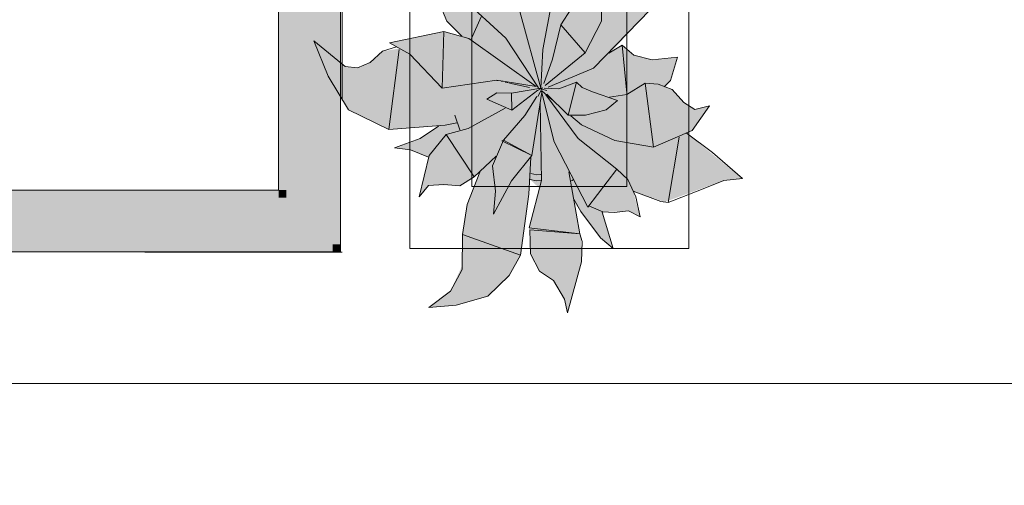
# Model space of a CAD drawing. Header units: millimetres. Extents: x -14761 to 157739, y -22400 to 107990.
# Tile 118 of 190: x 73444 to 75034, y 53836 to 54588. Entities that reach past the tile are written whole.
import ezdxf

# ---------------------------------------------------------------- set-up
doc = ezdxf.new("R2010")
doc.units = ezdxf.units.MM
doc.header["$MEASUREMENT"] = 0
doc.linetypes.add('Штриховая', pattern=[564.444447, 282.222223, -282.222223])
for name, color, linetype in [('Интерьер - Мебель', 7, 'Continuous'), ('Конструктив - стены бассейнов жб нов', 7, 'Continuous'), ('Элемент Модели - Зона', 7, 'Continuous'), ('Элемент Модели - Оси', 7, 'Continuous')]:
    doc.layers.add(name, color=color, linetype=linetype)

msp = doc.modelspace()

# ---------------------------------------------------------------- hatches: boundary and pattern name
at = {"layer": 'Интерьер - Мебель', "linetype": 'Continuous', "lineweight": 0, "true_color": 0xffffff}
msp.add_hatch(color=7, dxfattribs=at).paths.add_polyline_path([(73918.8, 54553.8), (73942.2, 54496.6), (73974.8, 54442.3), (74040.2, 54410.4), (74120.1, 54415.8), (74092.4, 54397), (74049.3, 54380.9), (74075.2, 54377.3), (74103.8, 54365.7), (74088.7, 54301.5), (74104.2, 54320.1), (74147, 54319.9), (74154.6, 54319.2), (74178, 54333.6), (74186.9, 54341.6), (74166.4, 54287.7), (74159.9, 54246.9), (74158.5, 54190.8), (74139.5, 54149.1), (74104.7, 54122.6), (74148.5, 54126.4), (74199.8, 54141.2), (74234.4, 54174.4), (74252.4, 54207.5), (74268.1, 54329.3), (74283.4, 54315.4), (74266.8, 54251.3), (74268.8, 54209.3), (74283.1, 54181.5), (74305.8, 54166.6), (74323.4, 54136.5), (74328.2, 54114.2), (74351, 54196.5), (74350.3, 54235.4), (74339.6, 54291.9), (74378.2, 54240.1), (74402.2, 54218), (74385.3, 54277.3), (74415.2, 54277.5), (74426.8, 54278.7), (74445.5, 54269.4), (74434.4, 54310.8), (74485, 54293.1), (74580.7, 54328.1), (74610.8, 54330.9), (74520.2, 54404.8), (74529.9, 54408.9), (74557.7, 54448.5), (74533.8, 54442.5), (74516.1, 54453.9), (74497.6, 54475.2), (74486.2, 54479.3), (74494.5, 54489.6), (74505.9, 54527.3), (74465, 54522.7), (74435.5, 54530.3), (74416.7, 54546.4), (74398, 54534.7), (74461.7, 54603.5), (74477.5, 54627.3), (74492.7, 54673.1), (74486.9, 54732.6), (74491.7, 54781.8), (74506.2, 54805.2), (74444.4, 54768.3), (74418.8, 54712.4), (74396.9, 54703.7), (74392, 54691), (74377, 54738.2), (74378.2, 54713), (74370.6, 54683.3), (74347.7, 54666), (74344.3, 54695.4), (74325.2, 54745.5), (74283.2, 54798.4), (74294.7, 54751), (74289.6, 54710.2), (74273.2, 54688.8), (74269.4, 54693.5), (74258.7, 54672.8), (74252, 54606.9), (74241.8, 54647.1), (74216.7, 54705.6), (74156.6, 54725.5), (74122, 54757), (74128.2, 54721.5), (74129.6, 54675.9), (74145.4, 54635), (74159.9, 54621.2), (74118.9, 54635), (74122.4, 54612.3), (74133.7, 54585.2), (74157.6, 54561), (74129, 54568.4), (74040.8, 54550.3), (74057.4, 54541.2), (74029.8, 54536.6), (74020, 54527.5), (74003.6, 54515.7), (73989.5, 54510), (73969.6, 54512.2)])
at = {"layer": 'Конструктив - стены бассейнов жб нов', "linetype": 'Continuous', "lineweight": 0, "true_color": 0x000000}
for points in [[(73874.5, 54312.5), (73874.5, 59730), (73862, 59730), (73862, 54312.5)], [(73949.5, 54300), (73949.5, 59730), (73874.5, 59730), (73874.5, 54300)], [(73962, 59730), (73949.5, 59730), (73949.5, 54225), (73962, 54225)], [(73862, 54312.5), (69125, 54312.5), (69125, 54300), (73862, 54300)], [(73862, 54300), (73874.5, 54300), (73862, 54312.5)], [(73862, 54312.5), (73874.5, 54300), (73874.5, 54312.5)], [(72300.1, 54300), (72300.1, 54225), (73874.5, 54225), (73874.5, 54300)], [(73874.5, 54225), (73949.5, 54225), (73874.5, 54300)], [(73874.5, 54300), (73949.5, 54225), (73949.5, 54300)], [(72300.1, 54225), (72300.1, 54212.5), (73949.5, 54212.5), (73949.5, 54225)], [(73949.5, 54212.5), (73962, 54212.5), (73949.5, 54225)], [(73962, 54225), (73949.5, 54225), (73962, 54212.5)]]:
    msp.add_hatch(color=18, dxfattribs=at).paths.add_polyline_path(points)

# ---------------------------------------------------------------- linework, layer by layer
at = {"layer": 'Интерьер - Мебель', "color": 7, "linetype": 'Continuous', "lineweight": 15}
for p, q in [((74074.1, 55718.1), (74074.1, 54218.1)), ((74524.1, 54218.1), (74524.1, 55718.1)), ((74174.1, 55618.1), (74174.1, 54318.1)), ((74424.1, 54318.1), (74424.1, 55618.1)), ((74145.4, 54635), (74228.9, 54557.8)), ((74145.4, 54635), (74228.9, 54557.8)), ((74383.3, 54585.2), (74384.2, 54633.1)), ((74383.3, 54585.2), (74384.2, 54633.1)), ((74122.4, 54612.3), (74133.7, 54585.2)), ((74122.4, 54612.3), (74133.7, 54585.2)), ((74288.6, 54539.4), (74303.5, 54619.2)), ((74288.6, 54539.4), (74303.5, 54619.2)), ((74317.6, 54579.4), (74334.4, 54605.3)), ((74317.6, 54579.4), (74334.4, 54605.3)), ((74173.2, 54557.3), (74189.2, 54592.1)), ((74173.2, 54557.3), (74189.2, 54592.1)), ((74251.7, 54600.9), (74285.3, 54477)), ((74251.7, 54600.9), (74285.3, 54477)), ((74370.3, 54509.4), (74461.7, 54603.5)), ((74370.3, 54509.4), (74461.7, 54603.5)), ((74133.7, 54585.2), (74157.6, 54561)), ((74133.7, 54585.2), (74157.6, 54561)), ((74304.4, 54524.1), (74317.6, 54579.4)), ((74304.4, 54524.1), (74317.6, 54579.4)), ((74317.6, 54579.4), (74356.7, 54534)), ((74317.6, 54579.4), (74356.7, 54534)), ((74356.7, 54534), (74383.3, 54585.2)), ((74356.7, 54534), (74383.3, 54585.2)), ((74040.8, 54550.3), (74129, 54568.4)), ((74040.8, 54550.3), (74129, 54568.4)), ((74126.3, 54477.2), (74129, 54568.4)), ((74126.3, 54477.2), (74129, 54568.4)), ((74129, 54568.4), (74169, 54557.3)), ((74129, 54568.4), (74169, 54557.3)), ((74169, 54557.3), (74277.7, 54479.7)), ((74169, 54557.3), (74277.7, 54479.7)), ((74228.9, 54557.8), (74281.6, 54477.7)), ((74228.9, 54557.8), (74281.6, 54477.7)), ((73918.8, 54553.8), (73942.2, 54496.6)), ((73918.8, 54553.8), (73969.6, 54512.2)), ((73918.8, 54553.8), (73942.2, 54496.6)), ((73918.8, 54553.8), (73969.6, 54512.2)), ((74029.8, 54536.6), (74052.6, 54543.9)), ((74029.8, 54536.6), (74052.6, 54543.9)), ((74040.8, 54550.3), (74074, 54532)), ((74040.8, 54550.3), (74074, 54532)), ((74395.4, 54533.8), (74416.7, 54546.4)), ((74395.4, 54533.8), (74416.7, 54546.4)), ((74416.7, 54546.4), (74424, 54469.2)), ((74416.7, 54546.4), (74435.5, 54530.3)), ((74416.7, 54546.4), (74424, 54469.2)), ((74416.7, 54546.4), (74435.5, 54530.3)), ((74010.1, 54518.3), (74029.8, 54536.6)), ((74010.1, 54518.3), (74029.8, 54536.6)), ((74040.2, 54410.4), (74056.5, 54539.4)), ((74040.2, 54410.4), (74056.5, 54539.4)), ((74074, 54532), (74126.3, 54477.2)), ((74074, 54532), (74126.3, 54477.2)), ((74285.3, 54477), (74288.6, 54539.4)), ((74285.3, 54477), (74288.6, 54539.4)), ((74292.5, 54481.3), (74356.7, 54534)), ((74292.5, 54481.3), (74356.7, 54534)), ((74397.1, 54537.5), (74398, 54534.7)), ((74397.1, 54537.5), (74398, 54534.7)), ((74435.5, 54530.3), (74465, 54522.7)), ((74435.5, 54530.3), (74465, 54522.7)), ((74465, 54522.7), (74505.9, 54527.3)), ((74465, 54522.7), (74505.9, 54527.3)), ((74494.5, 54489.6), (74505.9, 54527.3)), ((74494.5, 54489.6), (74505.9, 54527.3)), ((73969.6, 54512.2), (73989.5, 54510)), ((73969.6, 54512.2), (73989.5, 54510)), ((73989.5, 54510), (74010.1, 54518.3)), ((73989.5, 54510), (74010.1, 54518.3)), ((74290.4, 54484.5), (74304.4, 54524.1)), ((74290.4, 54484.5), (74304.4, 54524.1)), ((74297.2, 54478.6), (74370.3, 54509.4)), ((74297.2, 54478.6), (74370.3, 54509.4)), ((73942.2, 54496.6), (73974.8, 54442.3)), ((73942.2, 54496.6), (73974.8, 54442.3)), ((74126.3, 54477.2), (74214.1, 54490)), ((74126.3, 54477.2), (74214.1, 54490)), ((74214.1, 54490), (74277.7, 54479.7)), ((74214.1, 54490), (74277.7, 54479.7)), ((74214.6, 54489.7), (74215.7, 54489.5)), ((74214.6, 54489.7), (74215.7, 54489.5)), ((74221.3, 54488.3), (74223.5, 54487.8)), ((74221.3, 54488.3), (74223.5, 54487.8)), ((74228, 54486.8), (74232.4, 54485.8)), ((74228, 54486.8), (74232.4, 54485.8)), ((74234.7, 54485.4), (74267, 54478.3)), ((74234.7, 54485.4), (74267, 54478.3)), ((74280.4, 54463.6), (74287.9, 54477.5)), ((74280.4, 54463.6), (74287.9, 54477.5)), ((74281.3, 54473.9), (74287.9, 54477.5)), ((74281.3, 54473.9), (74287.9, 54477.5)), ((74314.7, 54476.2), (74343, 54487)), ((74314.7, 54476.2), (74343, 54487)), ((74329.5, 54433.3), (74343, 54487)), ((74329.5, 54433.3), (74343, 54487)), ((74343, 54487), (74352, 54478)), ((74343, 54487), (74352, 54478)), ((74352, 54478), (74368.7, 54471.4)), ((74352, 54478), (74368.7, 54471.4)), ((74424, 54467), (74453.6, 54485)), ((74424, 54467), (74453.6, 54485)), ((74453.6, 54485), (74467.4, 54382)), ((74453.6, 54485), (74474.9, 54483.3)), ((74453.6, 54485), (74467.4, 54382)), ((74453.6, 54485), (74474.9, 54483.3)), ((74474.9, 54483.3), (74497.6, 54475.2)), ((74474.9, 54483.3), (74497.6, 54475.2)), ((74484.5, 54479.3), (74494.5, 54489.6)), ((74484.5, 54479.3), (74494.5, 54489.6)), ((74198.4, 54459.4), (74214.3, 54469.6)), ((74198.4, 54459.4), (74214.3, 54469.6)), ((74214.3, 54469.6), (74238.2, 54468.8)), ((74214.3, 54469.6), (74238.2, 54468.8)), ((74238.2, 54468.8), (74285.3, 54477)), ((74238.2, 54468.8), (74285.3, 54477)), ((74238.2, 54468.8), (74238.5, 54441.6)), ((74238.2, 54468.8), (74238.5, 54441.6)), ((74238.5, 54441.6), (74280.7, 54473.6)), ((74238.5, 54441.6), (74280.7, 54473.6)), ((74259.8, 54433.1), (74279, 54463.4)), ((74259.8, 54433.1), (74279, 54463.4)), ((74270.9, 54368.5), (74286.8, 54470.5)), ((74270.9, 54368.5), (74286.8, 54470.5)), ((74282.4, 54476.5), (74284.7, 54476)), ((74282.4, 54476.5), (74284.7, 54476)), ((74284.2, 54476.2), (74285.3, 54477)), ((74284.2, 54476.2), (74285.3, 54477)), ((74286.7, 54471.5), (74306.7, 54390.2)), ((74286.7, 54471.5), (74306.7, 54390.2)), ((74287, 54475.4), (74294.9, 54473.5)), ((74287, 54475.4), (74294.9, 54473.5)), ((74287, 54472.7), (74303.9, 54458.2)), ((74287, 54472.7), (74303.9, 54458.2)), ((74290.7, 54476.9), (74314.7, 54476.2)), ((74290.7, 54476.9), (74314.7, 54476.2)), ((74293.4, 54466.3), (74345.9, 54395.9)), ((74293.4, 54466.3), (74345.9, 54395.9)), ((74295.1, 54467.4), (74329.5, 54433.3)), ((74295.1, 54467.4), (74329.5, 54433.3)), ((74368.7, 54471.4), (74409.4, 54457.2)), ((74368.7, 54471.4), (74409.4, 54457.2)), ((74396.5, 54462.7), (74424, 54467)), ((74396.5, 54462.7), (74424, 54467)), ((74497.6, 54475.2), (74516.1, 54453.9)), ((74497.6, 54475.2), (74516.1, 54453.9)), ((74198.4, 54459.4), (74238.5, 54441.6)), ((74198.4, 54459.4), (74238.5, 54441.6)), ((74284.5, 54452.7), (74286.6, 54327.7)), ((74284.5, 54452.7), (74286.6, 54327.7)), ((74390.8, 54442.3), (74409.4, 54457.2)), ((74390.8, 54442.3), (74409.4, 54457.2)), ((74516.1, 54453.9), (74533.8, 54442.5)), ((74516.1, 54453.9), (74533.8, 54442.5)), ((74529.9, 54408.9), (74557.7, 54448.5)), ((74529.9, 54408.9), (74557.7, 54448.5)), ((74533.8, 54442.5), (74557.7, 54448.5)), ((74533.8, 54442.5), (74557.7, 54448.5)), ((73974.8, 54442.3), (74040.2, 54410.4)), ((73974.8, 54442.3), (74040.2, 54410.4)), ((74146.5, 54433.4), (74154.7, 54409.6)), ((74146.5, 54433.4), (74154.7, 54409.6)), ((74168.1, 54412.2), (74228, 54444.8)), ((74168.1, 54412.2), (74228, 54444.8)), ((74225.2, 54393), (74259.8, 54433.1)), ((74225.2, 54393), (74259.8, 54433.1)), ((74329.5, 54433.3), (74357.3, 54433.7)), ((74329.5, 54433.3), (74357.3, 54433.7)), ((74334, 54432.4), (74350.9, 54418)), ((74334, 54432.4), (74350.9, 54418)), ((74357.3, 54433.7), (74390.8, 54442.3)), ((74357.3, 54433.7), (74390.8, 54442.3)), ((74040.2, 54410.4), (74130.7, 54417.3)), ((74040.2, 54410.4), (74130.7, 54417.3)), ((74090.7, 54395.9), (74120.1, 54415.8)), ((74090.7, 54395.9), (74120.1, 54415.8)), ((74130.7, 54417.3), (74149.8, 54421.2)), ((74130.7, 54417.3), (74149.8, 54421.2)), ((74350.9, 54418), (74405.1, 54392.8)), ((74350.9, 54418), (74405.1, 54392.8)), ((74105, 54368.1), (74132.5, 54402.5)), ((74105, 54368.1), (74132.5, 54402.5)), ((74132.5, 54402.5), (74168.1, 54412.2)), ((74132.5, 54402.5), (74168.1, 54412.2)), ((74132.5, 54402.5), (74178, 54333.6)), ((74132.5, 54402.5), (74178, 54333.6)), ((74467.4, 54382), (74529.9, 54408.9)), ((74467.4, 54382), (74529.9, 54408.9)), ((74520.2, 54404.8), (74562.6, 54373.4)), ((74520.2, 54404.8), (74562.6, 54373.4)), ((74049.3, 54380.9), (74090.7, 54395.9)), ((74049.3, 54380.9), (74090.7, 54395.9)), ((74207.6, 54351.6), (74225.2, 54393)), ((74207.6, 54351.6), (74225.2, 54393)), ((74222.6, 54392.2), (74225.2, 54393)), ((74222.6, 54392.2), (74225.2, 54393)), ((74222.6, 54392.2), (74270.9, 54368.5)), ((74222.6, 54392.2), (74270.9, 54368.5)), ((74225.2, 54393), (74270.9, 54368.5)), ((74225.2, 54393), (74270.9, 54368.5)), ((74306.7, 54390.2), (74361.3, 54285)), ((74306.7, 54390.2), (74361.3, 54285)), ((74345.9, 54395.9), (74408.2, 54346)), ((74345.9, 54395.9), (74408.2, 54346)), ((74405.1, 54392.8), (74467.4, 54382)), ((74405.1, 54392.8), (74467.4, 54382)), ((74490.8, 54292.4), (74508.9, 54397.7)), ((74490.8, 54292.4), (74508.9, 54397.7)), ((74049.3, 54380.9), (74075.2, 54377.3)), ((74049.3, 54380.9), (74075.2, 54377.3)), ((74075.2, 54377.3), (74103.8, 54365.7)), ((74075.2, 54377.3), (74103.8, 54365.7)), ((74088.7, 54301.5), (74105, 54368.1)), ((74088.7, 54301.5), (74105, 54368.1)), ((74178, 54333.6), (74213.4, 54367.5)), ((74178, 54333.6), (74213.4, 54367.5)), ((74237.9, 54327.2), (74270.9, 54368.5)), ((74237.9, 54327.2), (74270.9, 54368.5)), ((74562.6, 54373.4), (74610.8, 54330.9)), ((74562.6, 54373.4), (74610.8, 54330.9)), ((74207.6, 54351.6), (74212.2, 54310.5)), ((74207.6, 54351.6), (74212.2, 54310.5)), ((74266.2, 54305.6), (74269.4, 54365.6)), ((74266.2, 54305.6), (74269.4, 54365.6)), ((74166.6, 54289), (74186.9, 54341.6)), ((74166.6, 54289), (74186.9, 54341.6)), ((74269.4, 54339.1), (74278.7, 54337.3)), ((74269.4, 54339.1), (74278.7, 54337.3)), ((74278.7, 54337.3), (74285.2, 54337.7)), ((74278.7, 54337.3), (74285.2, 54337.7)), ((74330.8, 54342.2), (74348.3, 54241.6)), ((74330.8, 54342.2), (74348.3, 54241.6)), ((74361.3, 54285), (74408.2, 54346)), ((74361.3, 54285), (74408.2, 54346)), ((74408.2, 54346), (74425.7, 54329.5)), ((74408.2, 54346), (74425.7, 54329.5)), ((74088.7, 54301.5), (74104.2, 54320.1)), ((74088.7, 54301.5), (74104.2, 54320.1)), ((74104.2, 54320.1), (74129, 54321.3)), ((74104.2, 54320.1), (74129, 54321.3)), ((74129, 54321.3), (74154.6, 54319.2)), ((74129, 54321.3), (74154.6, 54319.2)), ((74154.6, 54319.2), (74178, 54333.6)), ((74154.6, 54319.2), (74178, 54333.6)), ((74209, 54273.6), (74237.9, 54327.2)), ((74209, 54273.6), (74237.9, 54327.2)), ((74266.8, 54251.3), (74286.6, 54327.7)), ((74266.8, 54251.3), (74286.6, 54327.7)), ((74268.1, 54329.3), (74278.2, 54327.2)), ((74268.1, 54329.3), (74278.2, 54327.2)), ((74278.2, 54327.2), (74286, 54327.7)), ((74278.2, 54327.2), (74286, 54327.7)), ((74335.1, 54327.5), (74337.4, 54329)), ((74335.1, 54327.5), (74337.4, 54329)), ((74425.7, 54329.5), (74438.7, 54301.3)), ((74425.7, 54329.5), (74438.7, 54301.3)), ((74544.9, 54313.2), (74580.7, 54328.1)), ((74544.9, 54313.2), (74580.7, 54328.1)), ((74580.7, 54328.1), (74610.8, 54330.9)), ((74580.7, 54328.1), (74610.8, 54330.9)), ((74174.1, 54318.1), (74424.1, 54318.1)), ((74209, 54273.6), (74212.2, 54310.5)), ((74209, 54273.6), (74212.2, 54310.5)), ((74252.4, 54207.5), (74266.2, 54305.6)), ((74252.4, 54207.5), (74266.2, 54305.6)), ((74434.4, 54310.8), (74479.3, 54293.8)), ((74434.4, 54310.8), (74479.3, 54293.8)), ((74490.8, 54292.4), (74544.9, 54313.2)), ((74490.8, 54292.4), (74544.9, 54313.2)), ((74158.9, 54240.5), (74166.6, 54289)), ((74158.9, 54240.5), (74166.6, 54289)), ((74338.9, 54298), (74350.2, 54278)), ((74338.9, 54298), (74350.2, 54278)), ((74362.9, 54287), (74385.3, 54277.3)), ((74362.9, 54287), (74385.3, 54277.3)), ((74438.7, 54301.3), (74445.5, 54269.4)), ((74438.7, 54301.3), (74445.5, 54269.4)), ((74479.3, 54293.8), (74490.8, 54292.4)), ((74479.3, 54293.8), (74490.8, 54292.4)), ((74350.2, 54278), (74381.7, 54235.3)), ((74350.2, 54278), (74381.7, 54235.3)), ((74384.6, 54276.7), (74402.2, 54218)), ((74384.6, 54276.7), (74402.2, 54218)), ((74385.3, 54277.3), (74403.6, 54276.4)), ((74385.3, 54277.3), (74403.6, 54276.4)), ((74403.6, 54276.4), (74426.8, 54278.7)), ((74403.6, 54276.4), (74426.8, 54278.7)), ((74426.8, 54278.7), (74445.5, 54269.4)), ((74426.8, 54278.7), (74445.5, 54269.4)), ((74158.5, 54184.2), (74158.9, 54240.5)), ((74158.5, 54184.2), (74158.9, 54240.5)), ((74158.9, 54240.5), (74252.4, 54207.5)), ((74158.9, 54240.5), (74252.4, 54207.5)), ((74266.8, 54251.3), (74343.9, 54242.1)), ((74266.8, 54251.3), (74343.9, 54242.1)), ((74267.4, 54248.1), (74268.8, 54209.3)), ((74267.4, 54248.1), (74348.3, 54241.6)), ((74267.4, 54248.1), (74268.8, 54209.3)), ((74267.4, 54248.1), (74348.3, 54241.6)), ((74348.3, 54241.6), (74352.3, 54229.3)), ((74348.3, 54241.6), (74352.3, 54229.3)), ((74351, 54196.5), (74352.3, 54229.3)), ((74351, 54196.5), (74352.3, 54229.3)), ((74381.7, 54235.3), (74402.2, 54218)), ((74381.7, 54235.3), (74402.2, 54218)), ((74074.1, 54218.1), (74524.1, 54218.1)), ((74234.4, 54174.4), (74252.4, 54207.5)), ((74234.4, 54174.4), (74252.4, 54207.5)), ((74268.8, 54209.3), (74283.1, 54181.5)), ((74268.8, 54209.3), (74283.1, 54181.5)), ((74328.2, 54114.2), (74351, 54196.5)), ((74328.2, 54114.2), (74351, 54196.5)), ((74139.5, 54149.1), (74158.5, 54184.2)), ((74139.5, 54149.1), (74158.5, 54184.2)), ((74283.1, 54181.5), (74305.8, 54166.6)), ((74283.1, 54181.5), (74305.8, 54166.6)), ((74199.8, 54141.2), (74234.4, 54174.4)), ((74199.8, 54141.2), (74234.4, 54174.4)), ((74305.8, 54166.6), (74323.4, 54136.5)), ((74305.8, 54166.6), (74323.4, 54136.5)), ((74104.7, 54122.6), (74139.5, 54149.1)), ((74104.7, 54122.6), (74139.5, 54149.1)), ((74148.5, 54126.4), (74199.8, 54141.2)), ((74148.5, 54126.4), (74199.8, 54141.2)), ((74323.4, 54136.5), (74328.2, 54114.2)), ((74323.4, 54136.5), (74328.2, 54114.2)), ((74104.7, 54122.6), (74148.5, 54126.4)), ((74104.7, 54122.6), (74148.5, 54126.4))]:
    msp.add_line(p, q, dxfattribs=at)
at = {"layer": 'Конструктив - стены бассейнов жб нов', "color": 7, "linetype": 'Continuous', "lineweight": 15, "flags": 128}
for points in [[(73862, 59730), (73862, 54312.5)], [(73962, 54212.5), (73962, 59730)], [(73862, 54312.5), (69125, 54312.5)], [(72300.1, 54212.5), (73949.5, 54212.5)], [(73962, 54212.5), (73949.5, 54212.5)]]:
    msp.add_lwpolyline(points, dxfattribs=at)
at = {"layer": 'Элемент Модели - Зона', "color": 7, "linetype": 'Штриховая', "lineweight": 15, "flags": 128}
for points in [[(36150, 44957.4), (36110, 44957.4), (36110, 36320), (41880.3, 36320), (41880.3, 39141.6), (45142.5, 42405.1), (45156.7, 42391), (45156.7, 42420), (63300, 42420), (63300, 42400), (77399.7, 42400), (77399.7, 42420), (114081.4, 42420), (117316.7, 39176.5), (117320.1, 38841.9), (117320.1, 36305), (117360, 36305), (117360, 34300), (117120, 34300), (117120, 35700), (116700, 35700), (116700, 36100), (108300, 36100), (108300, 35700), (107700, 35700), (107700, 36100), (99320, 36100), (99320, 26970), (107700, 26970), (107700, 27650), (108300, 27650), (108300, 26460), (112380, 26460), (112380, 27370), (112500, 27370), (112500, 21180.1), (117120, 21180.1), (117120, 26250), (116650, 26250), (116650, 27750), (117120, 27750), (117120, 32800), (117360, 32800), (117360, 20150.1), (117120, 20150.1), (117120, 20940.1), (99320, 20940.1), (99320, 14650.1), (117120, 14650.1), (117120, 17700.1), (116700.1, 17700.1), (116700.1, 18325.6), (117120, 18325.6), (117120, 18650.1), (117360, 18650.1), (117360, 18320.1), (120850, 18320.1), (120850, 37205.1), (120238.9, 37205.1), (120238.9, 45000), (125700, 45000), (125700, 45300), (126300, 45300), (126300, 45000), (141025, 45000), (141025, 45100), (140125, 45100), (140125, 47500), (132700, 47500), (132700, 53680), (130530, 53680), (130530, 54300), (129182.9, 54300), (126300, 54300), (126300, 53700), (125700, 53700), (125700, 54212.5), (124799.8, 54212.5), (117300, 54212.5), (117300, 53700), (116700, 53700), (116700, 54212.5), (108300, 54212.5), (108300, 53700), (107700, 53700), (107700, 54212.5), (99300, 54212.5), (99300, 53700), (98700, 53700), (98700, 54212.5), (90650, 54212.5), (90650, 53700), (90050, 53700), (89950, 53700), (89950, 48632.8), (77450.1, 48632.8), (77450.1, 53800), (77450.1, 61690), (77460.1, 61690), (77460.1, 67850), (74720, 67850), (74720, 59730), (73964.5, 59730), (73964.5, 54212), (72300.1, 54212), (72300.1, 53700), (71700.1, 53700), (71700.1, 54212), (63300, 54212), (63300, 53700), (62700, 53700), (62700, 54212), (61025, 54212), (61025, 46500), (61025, 45000), (54300, 45000), (54300, 44700), (53700, 44700), (53700, 45000), (45300, 45000), (45300, 44700), (44700, 44700), (44700, 45000), (36750, 45000), (36750, 44700), (36150, 44700)], [(67625, 54200), (69125, 54200), (69125, 54212), (71700.1, 54212), (71700.1, 54300), (72300.1, 54300), (72300.1, 54212), (73964.5, 54212), (73964.5, 59730), (67625, 59730)]]:
    msp.add_lwpolyline(points, close=True, dxfattribs=at)
at = {"layer": 'Элемент Модели - Оси', "color": 7, "linetype": 'Continuous', "lineweight": 15}
msp.add_line((-12760.6, 54000), (155650, 54000), dxfattribs=at)

doc.saveas('drawing.dxf')
